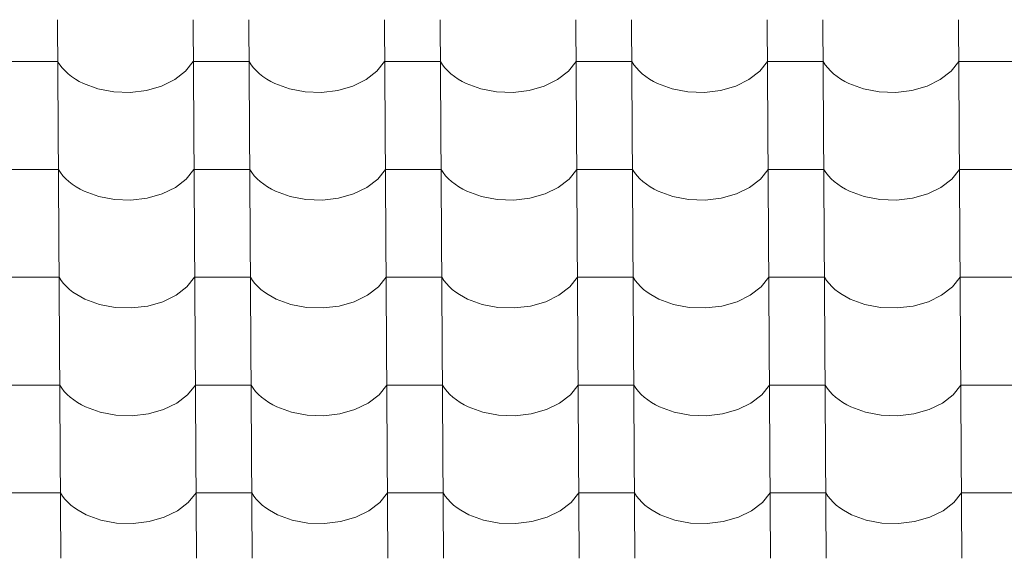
# Model space of a CAD drawing. Header units: millimetres. Extents: x -29001 to 109416, y -1251 to 13451.
# Tile 86 of 163: x -12736 to -11887, y 9963 to 10427. Entities that reach past the tile are written whole.
import ezdxf

# ---------------------------------------------------------------- set-up
doc = ezdxf.new("R2010")
doc.units = ezdxf.units.MM
doc.header["$MEASUREMENT"] = 0
doc.layers.add('POHLED JIŽNÍ_1_Konstrukce - nosné', color=7, linetype='Continuous')
doc.layers.add('POHLED JIŽNÍ_1_Nové_Výplně - Povrchové', color=7, linetype='Continuous')

# ---------------------------------------------------------------- blocks, each defined once
blk = doc.blocks.new('*X1', base_point=(-31394.74, -25864.88))
at = {"layer": 'POHLED JIŽNÍ_1_Nové_Výplně - Povrchové', "color": 21, "linetype": 'Continuous', "lineweight": 20, "true_color": 0xffaaaa}
for p, q in [((-12703.45, 10427.24), (-12702.87, 10334.56)), ((-12586.48, 10427.24), (-12585.9, 10334.56)), ((-12538.45, 10427.24), (-12537.87, 10334.56)), ((-12421.49, 10427.24), (-12420.91, 10334.56)), ((-12373.45, 10427.24), (-12372.87, 10334.56)), ((-12256.49, 10427.24), (-12255.91, 10334.56)), ((-12208.45, 10427.24), (-12207.88, 10334.56)), ((-12091.49, 10427.24), (-12090.91, 10334.56)), ((-12043.46, 10427.24), (-12042.88, 10334.56)), ((-11926.49, 10427.24), (-11925.92, 10334.56)), ((-12727.24, 10391.08), (-12751.26, 10391.08)), ((-12703.22, 10391.08), (-12727.24, 10391.08)), ((-12703.22, 10391.08), (-12701.38, 10388.29)), ((-12701.38, 10388.29), (-12699.24, 10385.59)), ((-12699.24, 10385.59), (-12696.82, 10383)), ((-12592.87, 10382.7), (-12586.26, 10391.08)), ((-12562.24, 10391.08), (-12586.26, 10391.08)), ((-12538.22, 10391.08), (-12562.24, 10391.08)), ((-12538.22, 10391.08), (-12536.38, 10388.29)), ((-12536.38, 10388.29), (-12534.24, 10385.59)), ((-12534.24, 10385.59), (-12531.82, 10383)), ((-12427.88, 10382.7), (-12421.26, 10391.08)), ((-12397.24, 10391.08), (-12421.26, 10391.08)), ((-12373.23, 10391.08), (-12397.24, 10391.08)), ((-12373.23, 10391.08), (-12371.38, 10388.29)), ((-12371.38, 10388.29), (-12369.25, 10385.59)), ((-12369.25, 10385.59), (-12366.82, 10383)), ((-12262.88, 10382.7), (-12256.26, 10391.08)), ((-12232.25, 10391.08), (-12256.26, 10391.08)), ((-12208.23, 10391.08), (-12232.25, 10391.08)), ((-12208.23, 10391.08), (-12206.39, 10388.29)), ((-12206.39, 10388.29), (-12204.25, 10385.59)), ((-12204.25, 10385.59), (-12201.83, 10383)), ((-12097.88, 10382.7), (-12091.27, 10391.08)), ((-12067.25, 10391.08), (-12091.27, 10391.08)), ((-12043.23, 10391.08), (-12067.25, 10391.08)), ((-12043.23, 10391.08), (-12041.39, 10388.29)), ((-12041.39, 10388.29), (-12039.25, 10385.59)), ((-12039.25, 10385.59), (-12036.83, 10383)), ((-11932.88, 10382.7), (-11926.27, 10391.08)), ((-11902.25, 10391.08), (-11926.27, 10391.08)), ((-11878.23, 10391.08), (-11902.25, 10391.08)), ((-12696.82, 10383), (-12694.12, 10380.54)), ((-12694.12, 10380.54), (-12691.17, 10378.21)), ((-12691.17, 10378.21), (-12687.97, 10376.04)), ((-12687.97, 10376.04), (-12684.54, 10374.02)), ((-12613.58, 10369.93), (-12602.14, 10375.52)), ((-12602.14, 10375.52), (-12592.87, 10382.7)), ((-12531.82, 10383), (-12529.12, 10380.54)), ((-12529.12, 10380.54), (-12526.17, 10378.21)), ((-12526.17, 10378.21), (-12522.97, 10376.04)), ((-12522.97, 10376.04), (-12519.55, 10374.02)), ((-12448.58, 10369.93), (-12437.14, 10375.52)), ((-12437.14, 10375.52), (-12427.88, 10382.7)), ((-12366.82, 10383), (-12364.13, 10380.54)), ((-12364.13, 10380.54), (-12361.17, 10378.21)), ((-12361.17, 10378.21), (-12357.97, 10376.04)), ((-12357.97, 10376.04), (-12354.55, 10374.02)), ((-12283.59, 10369.93), (-12272.14, 10375.52)), ((-12272.14, 10375.52), (-12262.88, 10382.7)), ((-12201.83, 10383), (-12199.13, 10380.54)), ((-12199.13, 10380.54), (-12196.17, 10378.21)), ((-12196.17, 10378.21), (-12192.98, 10376.04)), ((-12192.98, 10376.04), (-12189.55, 10374.02)), ((-12118.59, 10369.93), (-12107.15, 10375.52)), ((-12107.15, 10375.52), (-12097.88, 10382.7)), ((-12036.83, 10383), (-12034.13, 10380.54)), ((-12034.13, 10380.54), (-12031.18, 10378.21)), ((-12031.18, 10378.21), (-12027.98, 10376.04)), ((-12027.98, 10376.04), (-12024.55, 10374.02)), ((-11953.59, 10369.93), (-11942.15, 10375.52)), ((-11942.15, 10375.52), (-11932.88, 10382.7)), ((-12684.54, 10374.02), (-12680.91, 10372.17)), ((-12680.91, 10372.17), (-12668.44, 10367.6)), ((-12668.44, 10367.6), (-12654.76, 10365.01)), ((-12626.62, 10366.21), (-12613.58, 10369.93)), ((-12519.55, 10374.02), (-12515.91, 10372.17)), ((-12515.91, 10372.17), (-12503.44, 10367.6)), ((-12503.44, 10367.6), (-12489.77, 10365.01)), ((-12461.62, 10366.21), (-12448.58, 10369.93)), ((-12354.55, 10374.02), (-12350.92, 10372.17)), ((-12350.92, 10372.17), (-12338.44, 10367.6)), ((-12338.44, 10367.6), (-12324.77, 10365.01)), ((-12296.62, 10366.21), (-12283.59, 10369.93)), ((-12189.55, 10374.02), (-12185.92, 10372.17)), ((-12185.92, 10372.17), (-12173.45, 10367.6)), ((-12173.45, 10367.6), (-12159.77, 10365.01)), ((-12131.62, 10366.21), (-12118.59, 10369.93)), ((-12024.55, 10374.02), (-12020.92, 10372.17)), ((-12020.92, 10372.17), (-12008.45, 10367.6)), ((-12008.45, 10367.6), (-11994.77, 10365.01)), ((-11966.63, 10366.21), (-11953.59, 10369.93)), ((-12654.76, 10365.01), (-12640.58, 10364.54)), ((-12640.58, 10364.54), (-12626.62, 10366.21)), ((-12489.77, 10365.01), (-12475.58, 10364.54)), ((-12475.58, 10364.54), (-12461.62, 10366.21)), ((-12324.77, 10365.01), (-12310.59, 10364.54)), ((-12310.59, 10364.54), (-12296.62, 10366.21)), ((-12159.77, 10365.01), (-12145.59, 10364.54)), ((-12145.59, 10364.54), (-12131.62, 10366.21)), ((-11994.77, 10365.01), (-11980.59, 10364.54)), ((-11980.59, 10364.54), (-11966.63, 10366.21)), ((-12702.87, 10334.23), (-12702.29, 10241.55)), ((-12585.9, 10334.23), (-12585.32, 10241.55)), ((-12537.87, 10334.23), (-12537.29, 10241.55)), ((-12420.91, 10334.23), (-12420.33, 10241.55)), ((-12372.87, 10334.23), (-12372.29, 10241.55)), ((-12255.91, 10334.23), (-12255.33, 10241.55)), ((-12207.87, 10334.23), (-12207.29, 10241.55)), ((-12090.91, 10334.23), (-12090.33, 10241.55)), ((-12042.88, 10334.23), (-12042.3, 10241.55)), ((-11925.91, 10334.23), (-11925.33, 10241.55)), ((-12726.66, 10298.07), (-12750.67, 10298.07)), ((-12702.64, 10298.07), (-12726.66, 10298.07)), ((-12702.64, 10298.07), (-12700.8, 10295.28)), ((-12700.8, 10295.28), (-12698.66, 10292.58)), ((-12698.66, 10292.58), (-12696.24, 10290)), ((-12696.24, 10290), (-12693.54, 10287.53)), ((-12592.29, 10289.69), (-12585.68, 10298.07)), ((-12561.66, 10298.07), (-12585.68, 10298.07)), ((-12537.64, 10298.07), (-12561.66, 10298.07)), ((-12537.64, 10298.07), (-12535.8, 10295.28)), ((-12535.8, 10295.28), (-12533.66, 10292.58)), ((-12533.66, 10292.58), (-12531.24, 10290)), ((-12531.24, 10290), (-12528.54, 10287.53)), ((-12427.29, 10289.69), (-12420.68, 10298.07)), ((-12396.66, 10298.07), (-12420.68, 10298.07)), ((-12372.64, 10298.07), (-12396.66, 10298.07)), ((-12372.64, 10298.07), (-12370.8, 10295.28)), ((-12370.8, 10295.28), (-12368.66, 10292.58)), ((-12368.66, 10292.58), (-12366.24, 10290)), ((-12366.24, 10290), (-12363.54, 10287.53)), ((-12262.3, 10289.69), (-12255.68, 10298.07)), ((-12231.66, 10298.07), (-12255.68, 10298.07)), ((-12207.65, 10298.07), (-12231.66, 10298.07)), ((-12207.65, 10298.07), (-12205.81, 10295.28)), ((-12205.81, 10295.28), (-12203.67, 10292.58)), ((-12203.67, 10292.58), (-12201.24, 10290)), ((-12201.24, 10290), (-12198.55, 10287.53)), ((-12097.3, 10289.69), (-12090.68, 10298.07)), ((-12066.67, 10298.07), (-12090.68, 10298.07)), ((-12042.65, 10298.07), (-12066.67, 10298.07)), ((-12042.65, 10298.07), (-12040.81, 10295.28)), ((-12040.81, 10295.28), (-12038.67, 10292.58)), ((-12038.67, 10292.58), (-12036.25, 10290)), ((-12036.25, 10290), (-12033.55, 10287.53)), ((-11932.3, 10289.69), (-11925.69, 10298.07)), ((-11901.67, 10298.07), (-11925.69, 10298.07)), ((-11877.65, 10298.07), (-11901.67, 10298.07)), ((-12693.54, 10287.53), (-12690.58, 10285.2)), ((-12690.58, 10285.2), (-12687.39, 10283.03)), ((-12687.39, 10283.03), (-12683.96, 10281.01)), ((-12613, 10276.92), (-12601.56, 10282.51)), ((-12601.56, 10282.51), (-12592.29, 10289.69)), ((-12528.54, 10287.53), (-12525.59, 10285.2)), ((-12525.59, 10285.2), (-12522.39, 10283.03)), ((-12522.39, 10283.03), (-12518.96, 10281.01)), ((-12448, 10276.92), (-12436.56, 10282.51)), ((-12436.56, 10282.51), (-12427.29, 10289.69)), ((-12363.54, 10287.53), (-12360.59, 10285.2)), ((-12360.59, 10285.2), (-12357.39, 10283.03)), ((-12357.39, 10283.03), (-12353.97, 10281.01)), ((-12283, 10276.92), (-12271.56, 10282.51)), ((-12271.56, 10282.51), (-12262.3, 10289.69)), ((-12198.55, 10287.53), (-12195.59, 10285.2)), ((-12195.59, 10285.2), (-12192.39, 10283.03)), ((-12192.39, 10283.03), (-12188.97, 10281.01)), ((-12118.01, 10276.92), (-12106.56, 10282.51)), ((-12106.56, 10282.51), (-12097.3, 10289.69)), ((-12033.55, 10287.53), (-12030.59, 10285.2)), ((-12030.59, 10285.2), (-12027.4, 10283.03)), ((-12027.4, 10283.03), (-12023.97, 10281.01)), ((-11953.01, 10276.92), (-11941.57, 10282.51)), ((-11941.57, 10282.51), (-11932.3, 10289.69)), ((-12683.96, 10281.01), (-12680.33, 10279.16)), ((-12680.33, 10279.16), (-12667.86, 10274.59)), ((-12667.86, 10274.59), (-12654.18, 10272)), ((-12640, 10271.53), (-12626.03, 10273.2)), ((-12626.03, 10273.2), (-12613, 10276.92)), ((-12518.96, 10281.01), (-12515.33, 10279.16)), ((-12515.33, 10279.16), (-12502.86, 10274.59)), ((-12502.86, 10274.59), (-12489.18, 10272)), ((-12475, 10271.53), (-12461.04, 10273.2)), ((-12461.04, 10273.2), (-12448, 10276.92)), ((-12353.97, 10281.01), (-12350.33, 10279.16)), ((-12350.33, 10279.16), (-12337.86, 10274.59)), ((-12337.86, 10274.59), (-12324.19, 10272)), ((-12310, 10271.53), (-12296.04, 10273.2)), ((-12296.04, 10273.2), (-12283, 10276.92)), ((-12188.97, 10281.01), (-12185.34, 10279.16)), ((-12185.34, 10279.16), (-12172.86, 10274.59)), ((-12172.86, 10274.59), (-12159.19, 10272)), ((-12145.01, 10271.53), (-12131.04, 10273.2)), ((-12131.04, 10273.2), (-12118.01, 10276.92)), ((-12023.97, 10281.01), (-12020.34, 10279.16)), ((-12020.34, 10279.16), (-12007.87, 10274.59)), ((-12007.87, 10274.59), (-11994.19, 10272)), ((-11980.01, 10271.53), (-11966.05, 10273.2)), ((-11966.05, 10273.2), (-11953.01, 10276.92)), ((-12654.18, 10272), (-12640, 10271.53)), ((-12489.18, 10272), (-12475, 10271.53)), ((-12324.19, 10272), (-12310, 10271.53)), ((-12159.19, 10272), (-12145.01, 10271.53)), ((-11994.19, 10272), (-11980.01, 10271.53)), ((-12702.28, 10241.22), (-12701.7, 10148.54)), ((-12585.32, 10241.22), (-12584.74, 10148.54)), ((-12537.29, 10241.22), (-12536.71, 10148.54)), ((-12420.32, 10241.22), (-12419.74, 10148.54)), ((-12372.29, 10241.22), (-12371.71, 10148.54)), ((-12255.33, 10241.22), (-12254.75, 10148.54)), ((-12207.29, 10241.22), (-12206.71, 10148.54)), ((-12090.33, 10241.22), (-12089.75, 10148.54)), ((-12042.29, 10241.22), (-12041.71, 10148.54)), ((-11925.33, 10241.22), (-11924.75, 10148.54)), ((-12726.08, 10205.06), (-12750.09, 10205.06)), ((-12702.06, 10205.06), (-12726.08, 10205.06)), ((-12702.06, 10205.06), (-12700.22, 10202.27)), ((-12591.71, 10196.68), (-12585.09, 10205.06)), ((-12561.08, 10205.06), (-12585.09, 10205.06)), ((-12537.06, 10205.06), (-12561.08, 10205.06)), ((-12537.06, 10205.06), (-12535.22, 10202.27)), ((-12426.71, 10196.68), (-12420.1, 10205.06)), ((-12396.08, 10205.06), (-12420.1, 10205.06)), ((-12372.06, 10205.06), (-12396.08, 10205.06)), ((-12372.06, 10205.06), (-12370.22, 10202.27)), ((-12261.72, 10196.68), (-12255.1, 10205.06)), ((-12231.08, 10205.06), (-12255.1, 10205.06)), ((-12207.07, 10205.06), (-12231.08, 10205.06)), ((-12207.07, 10205.06), (-12205.22, 10202.27)), ((-12096.72, 10196.68), (-12090.1, 10205.06)), ((-12066.09, 10205.06), (-12090.1, 10205.06)), ((-12042.07, 10205.06), (-12066.09, 10205.06)), ((-12042.07, 10205.06), (-12040.23, 10202.27)), ((-11931.72, 10196.68), (-11925.11, 10205.06)), ((-11901.09, 10205.06), (-11925.11, 10205.06)), ((-11877.07, 10205.06), (-11901.09, 10205.06)), ((-12700.22, 10202.27), (-12698.08, 10199.57)), ((-12698.08, 10199.57), (-12695.65, 10196.99)), ((-12695.65, 10196.99), (-12692.96, 10194.52)), ((-12600.98, 10189.51), (-12591.71, 10196.68)), ((-12535.22, 10202.27), (-12533.08, 10199.57)), ((-12533.08, 10199.57), (-12530.66, 10196.99)), ((-12530.66, 10196.99), (-12527.96, 10194.52)), ((-12435.98, 10189.51), (-12426.71, 10196.68)), ((-12370.22, 10202.27), (-12368.08, 10199.57)), ((-12368.08, 10199.57), (-12365.66, 10196.99)), ((-12365.66, 10196.99), (-12362.96, 10194.52)), ((-12270.98, 10189.51), (-12261.72, 10196.68)), ((-12205.22, 10202.27), (-12203.09, 10199.57)), ((-12203.09, 10199.57), (-12200.66, 10196.99)), ((-12200.66, 10196.99), (-12197.97, 10194.52)), ((-12105.98, 10189.51), (-12096.72, 10196.68)), ((-12040.23, 10202.27), (-12038.09, 10199.57)), ((-12038.09, 10199.57), (-12035.66, 10196.99)), ((-12035.66, 10196.99), (-12032.97, 10194.52)), ((-11940.99, 10189.51), (-11931.72, 10196.68)), ((-12692.96, 10194.52), (-12690, 10192.2)), ((-12690, 10192.2), (-12686.8, 10190.02)), ((-12686.8, 10190.02), (-12683.38, 10188)), ((-12683.38, 10188), (-12679.75, 10186.15)), ((-12612.42, 10183.91), (-12600.98, 10189.51)), ((-12527.96, 10194.52), (-12525.01, 10192.2)), ((-12525.01, 10192.2), (-12521.81, 10190.02)), ((-12521.81, 10190.02), (-12518.38, 10188)), ((-12518.38, 10188), (-12514.75, 10186.15)), ((-12447.42, 10183.91), (-12435.98, 10189.51)), ((-12362.96, 10194.52), (-12360.01, 10192.2)), ((-12360.01, 10192.2), (-12356.81, 10190.02)), ((-12356.81, 10190.02), (-12353.39, 10188)), ((-12353.39, 10188), (-12349.75, 10186.15)), ((-12282.42, 10183.91), (-12270.98, 10189.51)), ((-12197.97, 10194.52), (-12195.01, 10192.2)), ((-12195.01, 10192.2), (-12191.81, 10190.02)), ((-12191.81, 10190.02), (-12188.39, 10188)), ((-12188.39, 10188), (-12184.75, 10186.15)), ((-12117.43, 10183.91), (-12105.98, 10189.51)), ((-12032.97, 10194.52), (-12030.01, 10192.2)), ((-12030.01, 10192.2), (-12026.82, 10190.02)), ((-12026.82, 10190.02), (-12023.39, 10188)), ((-12023.39, 10188), (-12019.76, 10186.15)), ((-11952.43, 10183.91), (-11940.99, 10189.51)), ((-12679.75, 10186.15), (-12667.27, 10181.58)), ((-12667.27, 10181.58), (-12653.6, 10178.99)), ((-12639.42, 10178.52), (-12625.45, 10180.19)), ((-12625.45, 10180.19), (-12612.42, 10183.91)), ((-12514.75, 10186.15), (-12502.28, 10181.58)), ((-12502.28, 10181.58), (-12488.6, 10178.99)), ((-12474.42, 10178.52), (-12460.46, 10180.19)), ((-12460.46, 10180.19), (-12447.42, 10183.91)), ((-12349.75, 10186.15), (-12337.28, 10181.58)), ((-12337.28, 10181.58), (-12323.6, 10178.99)), ((-12309.42, 10178.52), (-12295.46, 10180.19)), ((-12295.46, 10180.19), (-12282.42, 10183.91)), ((-12184.75, 10186.15), (-12172.28, 10181.58)), ((-12172.28, 10181.58), (-12158.61, 10178.99)), ((-12144.43, 10178.52), (-12130.46, 10180.19)), ((-12130.46, 10180.19), (-12117.43, 10183.91)), ((-12019.76, 10186.15), (-12007.29, 10181.58)), ((-12007.29, 10181.58), (-11993.61, 10178.99)), ((-11979.43, 10178.52), (-11965.46, 10180.19)), ((-11965.46, 10180.19), (-11952.43, 10183.91)), ((-12653.6, 10178.99), (-12639.42, 10178.52)), ((-12488.6, 10178.99), (-12474.42, 10178.52)), ((-12323.6, 10178.99), (-12309.42, 10178.52)), ((-12158.61, 10178.99), (-12144.43, 10178.52)), ((-11993.61, 10178.99), (-11979.43, 10178.52)), ((-12701.7, 10148.21), (-12701.12, 10055.54)), ((-12584.74, 10148.21), (-12584.16, 10055.54)), ((-12536.7, 10148.21), (-12536.13, 10055.54)), ((-12419.74, 10148.21), (-12419.16, 10055.54)), ((-12371.71, 10148.21), (-12371.13, 10055.54)), ((-12254.74, 10148.21), (-12254.17, 10055.54)), ((-12206.71, 10148.21), (-12206.13, 10055.54)), ((-12089.75, 10148.21), (-12089.17, 10055.54)), ((-12041.71, 10148.21), (-12041.13, 10055.54)), ((-11924.75, 10148.21), (-11924.17, 10055.54)), ((-12725.49, 10112.05), (-12749.51, 10112.05)), ((-12701.48, 10112.05), (-12725.49, 10112.05)), ((-12701.48, 10112.05), (-12699.63, 10109.26)), ((-12591.13, 10103.67), (-12584.51, 10112.05)), ((-12560.5, 10112.05), (-12584.51, 10112.05)), ((-12536.48, 10112.05), (-12560.5, 10112.05)), ((-12536.48, 10112.05), (-12534.64, 10109.26)), ((-12426.13, 10103.67), (-12419.52, 10112.05)), ((-12395.5, 10112.05), (-12419.52, 10112.05)), ((-12371.48, 10112.05), (-12395.5, 10112.05)), ((-12371.48, 10112.05), (-12369.64, 10109.26)), ((-12261.13, 10103.67), (-12254.52, 10112.05)), ((-12230.5, 10112.05), (-12254.52, 10112.05)), ((-12206.48, 10112.05), (-12230.5, 10112.05)), ((-12206.48, 10112.05), (-12204.64, 10109.26)), ((-12096.14, 10103.67), (-12089.52, 10112.05)), ((-12065.5, 10112.05), (-12089.52, 10112.05)), ((-12041.49, 10112.05), (-12065.5, 10112.05)), ((-12041.49, 10112.05), (-12039.65, 10109.26)), ((-11931.14, 10103.67), (-11924.52, 10112.05)), ((-11900.51, 10112.05), (-11924.52, 10112.05)), ((-11876.49, 10112.05), (-11900.51, 10112.05)), ((-12699.63, 10109.26), (-12697.5, 10106.56)), ((-12697.5, 10106.56), (-12695.07, 10103.98)), ((-12695.07, 10103.98), (-12692.38, 10101.51)), ((-12600.39, 10096.5), (-12591.13, 10103.67)), ((-12534.64, 10109.26), (-12532.5, 10106.56)), ((-12532.5, 10106.56), (-12530.08, 10103.98)), ((-12530.08, 10103.98), (-12527.38, 10101.51)), ((-12435.4, 10096.5), (-12426.13, 10103.67)), ((-12369.64, 10109.26), (-12367.5, 10106.56)), ((-12367.5, 10106.56), (-12365.08, 10103.98)), ((-12365.08, 10103.98), (-12362.38, 10101.51)), ((-12270.4, 10096.5), (-12261.13, 10103.67)), ((-12204.64, 10109.26), (-12202.5, 10106.56)), ((-12202.5, 10106.56), (-12200.08, 10103.98)), ((-12200.08, 10103.98), (-12197.38, 10101.51)), ((-12105.4, 10096.5), (-12096.14, 10103.67)), ((-12039.65, 10109.26), (-12037.51, 10106.56)), ((-12037.51, 10106.56), (-12035.08, 10103.98)), ((-12035.08, 10103.98), (-12032.39, 10101.51)), ((-11940.4, 10096.5), (-11931.14, 10103.67)), ((-12692.38, 10101.51), (-12689.42, 10099.19)), ((-12689.42, 10099.19), (-12686.22, 10097.01)), ((-12686.22, 10097.01), (-12682.8, 10094.99)), ((-12682.8, 10094.99), (-12679.17, 10093.14)), ((-12611.84, 10090.91), (-12600.39, 10096.5)), ((-12527.38, 10101.51), (-12524.42, 10099.19)), ((-12524.42, 10099.19), (-12521.23, 10097.01)), ((-12521.23, 10097.01), (-12517.8, 10094.99)), ((-12517.8, 10094.99), (-12514.17, 10093.14)), ((-12446.84, 10090.91), (-12435.4, 10096.5)), ((-12362.38, 10101.51), (-12359.43, 10099.19)), ((-12359.43, 10099.19), (-12356.23, 10097.01)), ((-12356.23, 10097.01), (-12352.8, 10094.99)), ((-12352.8, 10094.99), (-12349.17, 10093.14)), ((-12281.84, 10090.91), (-12270.4, 10096.5)), ((-12197.38, 10101.51), (-12194.43, 10099.19)), ((-12194.43, 10099.19), (-12191.23, 10097.01)), ((-12191.23, 10097.01), (-12187.81, 10094.99)), ((-12187.81, 10094.99), (-12184.17, 10093.14)), ((-12116.84, 10090.91), (-12105.4, 10096.5)), ((-12032.39, 10101.51), (-12029.43, 10099.19)), ((-12029.43, 10099.19), (-12026.23, 10097.01)), ((-12026.23, 10097.01), (-12022.81, 10094.99)), ((-12022.81, 10094.99), (-12019.18, 10093.14)), ((-11951.85, 10090.91), (-11940.4, 10096.5)), ((-12679.17, 10093.14), (-12666.69, 10088.57)), ((-12666.69, 10088.57), (-12653.02, 10085.98)), ((-12638.84, 10085.51), (-12624.87, 10087.18)), ((-12624.87, 10087.18), (-12611.84, 10090.91)), ((-12514.17, 10093.14), (-12501.7, 10088.57)), ((-12501.7, 10088.57), (-12488.02, 10085.98)), ((-12473.84, 10085.51), (-12459.87, 10087.18)), ((-12459.87, 10087.18), (-12446.84, 10090.91)), ((-12349.17, 10093.14), (-12336.7, 10088.57)), ((-12336.7, 10088.57), (-12323.02, 10085.98)), ((-12308.84, 10085.51), (-12294.88, 10087.18)), ((-12294.88, 10087.18), (-12281.84, 10090.91)), ((-12184.17, 10093.14), (-12171.7, 10088.57)), ((-12171.7, 10088.57), (-12158.03, 10085.98)), ((-12143.84, 10085.51), (-12129.88, 10087.18)), ((-12129.88, 10087.18), (-12116.84, 10090.91)), ((-12019.18, 10093.14), (-12006.7, 10088.57)), ((-12006.7, 10088.57), (-11993.03, 10085.98)), ((-11978.85, 10085.51), (-11964.88, 10087.18)), ((-11964.88, 10087.18), (-11951.85, 10090.91)), ((-12653.02, 10085.98), (-12638.84, 10085.51)), ((-12488.02, 10085.98), (-12473.84, 10085.51)), ((-12323.02, 10085.98), (-12308.84, 10085.51)), ((-12158.03, 10085.98), (-12143.84, 10085.51)), ((-11993.03, 10085.98), (-11978.85, 10085.51)), ((-12701.12, 10055.2), (-12700.54, 9962.53)), ((-12584.16, 10055.2), (-12583.58, 9962.53)), ((-12536.12, 10055.2), (-12535.54, 9962.53)), ((-12419.16, 10055.2), (-12418.58, 9962.53)), ((-12371.13, 10055.2), (-12370.55, 9962.53)), ((-12254.16, 10055.2), (-12253.58, 9962.53)), ((-12206.13, 10055.2), (-12205.55, 9962.53)), ((-12089.17, 10055.2), (-12088.59, 9962.53)), ((-12041.13, 10055.2), (-12040.55, 9962.53)), ((-11924.17, 10055.2), (-11923.59, 9962.53)), ((-12724.91, 10019.04), (-12748.93, 10019.04)), ((-12700.89, 10019.04), (-12724.91, 10019.04)), ((-12700.89, 10019.04), (-12699.05, 10016.25)), ((-12590.55, 10010.66), (-12583.93, 10019.04)), ((-12559.91, 10019.04), (-12583.93, 10019.04)), ((-12535.9, 10019.04), (-12559.91, 10019.04)), ((-12535.9, 10019.04), (-12534.06, 10016.25)), ((-12425.55, 10010.66), (-12418.93, 10019.04)), ((-12394.92, 10019.04), (-12418.93, 10019.04)), ((-12370.9, 10019.04), (-12394.92, 10019.04)), ((-12370.9, 10019.04), (-12369.06, 10016.25)), ((-12260.55, 10010.66), (-12253.94, 10019.04)), ((-12229.92, 10019.04), (-12253.94, 10019.04)), ((-12205.9, 10019.04), (-12229.92, 10019.04)), ((-12205.9, 10019.04), (-12204.06, 10016.25)), ((-12095.56, 10010.66), (-12088.94, 10019.04)), ((-12064.92, 10019.04), (-12088.94, 10019.04)), ((-12040.91, 10019.04), (-12064.92, 10019.04)), ((-12040.91, 10019.04), (-12039.06, 10016.25)), ((-11930.56, 10010.66), (-11923.94, 10019.04)), ((-11899.93, 10019.04), (-11923.94, 10019.04)), ((-11875.91, 10019.04), (-11899.93, 10019.04)), ((-12699.05, 10016.25), (-12696.92, 10013.56)), ((-12696.92, 10013.56), (-12694.49, 10010.97)), ((-12694.49, 10010.97), (-12691.79, 10008.5)), ((-12599.81, 10003.49), (-12590.55, 10010.66)), ((-12534.06, 10016.25), (-12531.92, 10013.56)), ((-12531.92, 10013.56), (-12529.49, 10010.97)), ((-12529.49, 10010.97), (-12526.8, 10008.5)), ((-12434.82, 10003.49), (-12425.55, 10010.66)), ((-12369.06, 10016.25), (-12366.92, 10013.56)), ((-12366.92, 10013.56), (-12364.5, 10010.97)), ((-12364.5, 10010.97), (-12361.8, 10008.5)), ((-12269.82, 10003.49), (-12260.55, 10010.66)), ((-12204.06, 10016.25), (-12201.92, 10013.56)), ((-12201.92, 10013.56), (-12199.5, 10010.97)), ((-12199.5, 10010.97), (-12196.8, 10008.5)), ((-12104.82, 10003.49), (-12095.56, 10010.66)), ((-12039.06, 10016.25), (-12036.93, 10013.56)), ((-12036.93, 10013.56), (-12034.5, 10010.97)), ((-12034.5, 10010.97), (-12031.81, 10008.5)), ((-11939.82, 10003.49), (-11930.56, 10010.66)), ((-12691.79, 10008.5), (-12688.84, 10006.18)), ((-12688.84, 10006.18), (-12685.64, 10004)), ((-12685.64, 10004), (-12682.22, 10001.98)), ((-12682.22, 10001.98), (-12678.58, 10000.13)), ((-12611.25, 9997.9), (-12599.81, 10003.49)), ((-12526.8, 10008.5), (-12523.84, 10006.18)), ((-12523.84, 10006.18), (-12520.64, 10004)), ((-12520.64, 10004), (-12517.22, 10001.98)), ((-12517.22, 10001.98), (-12513.59, 10000.13)), ((-12446.26, 9997.9), (-12434.82, 10003.49)), ((-12361.8, 10008.5), (-12358.85, 10006.18)), ((-12358.85, 10006.18), (-12355.65, 10004)), ((-12355.65, 10004), (-12352.22, 10001.98)), ((-12352.22, 10001.98), (-12348.59, 10000.13)), ((-12281.26, 9997.9), (-12269.82, 10003.49)), ((-12196.8, 10008.5), (-12193.85, 10006.18)), ((-12193.85, 10006.18), (-12190.65, 10004)), ((-12190.65, 10004), (-12187.22, 10001.98)), ((-12187.22, 10001.98), (-12183.59, 10000.13)), ((-12116.26, 9997.9), (-12104.82, 10003.49)), ((-12031.81, 10008.5), (-12028.85, 10006.18)), ((-12028.85, 10006.18), (-12025.65, 10004)), ((-12025.65, 10004), (-12022.23, 10001.98)), ((-12022.23, 10001.98), (-12018.59, 10000.13)), ((-11951.26, 9997.9), (-11939.82, 10003.49)), ((-12678.58, 10000.13), (-12666.11, 9995.56)), ((-12666.11, 9995.56), (-12652.44, 9992.97)), ((-12652.44, 9992.97), (-12638.25, 9992.5)), ((-12638.25, 9992.5), (-12624.29, 9994.17)), ((-12624.29, 9994.17), (-12611.25, 9997.9)), ((-12513.59, 10000.13), (-12501.11, 9995.56)), ((-12501.11, 9995.56), (-12487.44, 9992.97)), ((-12487.44, 9992.97), (-12473.26, 9992.5)), ((-12473.26, 9992.5), (-12459.29, 9994.17)), ((-12459.29, 9994.17), (-12446.26, 9997.9)), ((-12348.59, 10000.13), (-12336.12, 9995.56)), ((-12336.12, 9995.56), (-12322.44, 9992.97)), ((-12322.44, 9992.97), (-12308.26, 9992.5)), ((-12308.26, 9992.5), (-12294.3, 9994.17)), ((-12294.3, 9994.17), (-12281.26, 9997.9)), ((-12183.59, 10000.13), (-12171.12, 9995.56)), ((-12171.12, 9995.56), (-12157.44, 9992.97)), ((-12157.44, 9992.97), (-12143.26, 9992.5)), ((-12143.26, 9992.5), (-12129.3, 9994.17)), ((-12129.3, 9994.17), (-12116.26, 9997.9)), ((-12018.59, 10000.13), (-12006.12, 9995.56)), ((-12006.12, 9995.56), (-11992.45, 9992.97)), ((-11992.45, 9992.97), (-11978.27, 9992.5)), ((-11978.27, 9992.5), (-11964.3, 9994.17)), ((-11964.3, 9994.17), (-11951.26, 9997.9))]:
    blk.add_line(p, q, dxfattribs=at)

msp = doc.modelspace()

# ---------------------------------------------------------------- block references
at = {"layer": 'POHLED JIŽNÍ_1_Konstrukce - nosné', "color": 9, "linetype": 'Continuous', "lineweight": 13}
msp.add_blockref('*X1', (-31394.74, -25864.88), dxfattribs=at)

doc.saveas('drawing.dxf')
